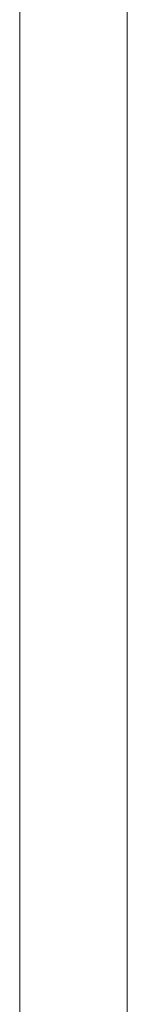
# Model space of a CAD drawing. Header units: millimetres. Extents: x 303.4 to 303.76, y 269.15 to 270.6.
# Tile 3 of 5: x 303.63545 to 303.64045, y 269.67403 to 269.71991. Entities that reach past the tile are written whole.
import ezdxf

# ---------------------------------------------------------------- set-up
doc = ezdxf.new("R2010")
doc.units = ezdxf.units.MM
doc.layers.add('SANINDUSA', color=3, linetype='Continuous')

msp = doc.modelspace()

# ---------------------------------------------------------------- linework, layer by layer
at = {"layer": 'SANINDUSA', "lineweight": 15}
for p, q in [((303.6354536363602, 269.4797072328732), (303.6354536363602, 270.5661390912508)), ((303.6404536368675, 269.4787636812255), (303.6404536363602, 270.5661390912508))]:
    msp.add_line(p, q, dxfattribs=at)

doc.saveas('drawing.dxf')
